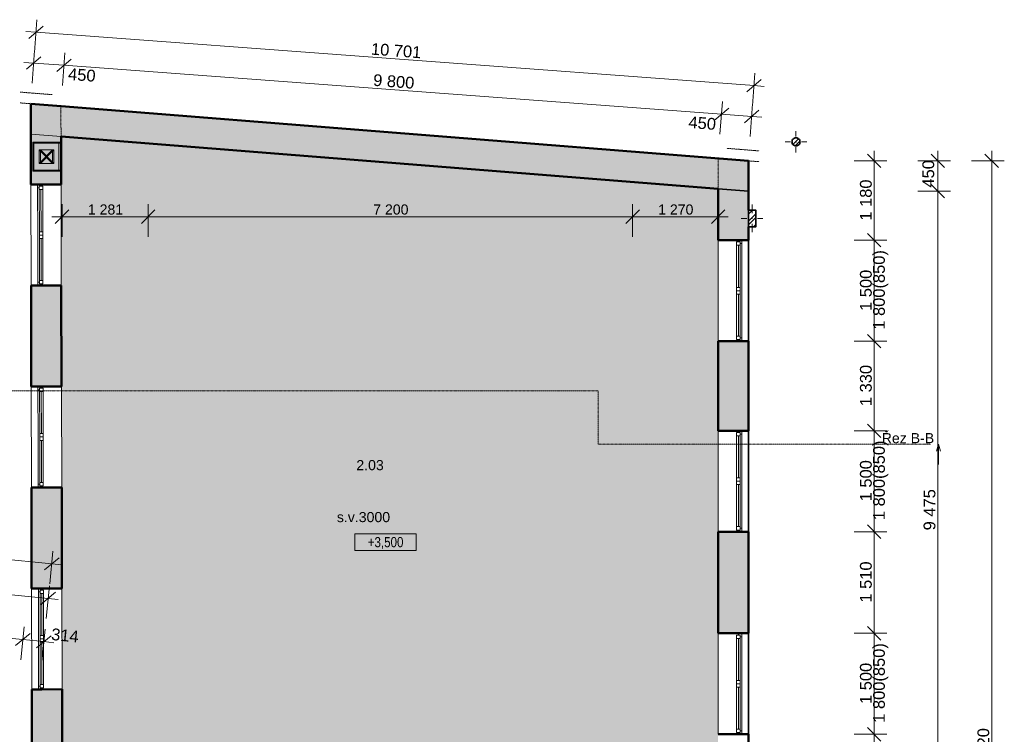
# Model space of a CAD drawing. Header units: millimetres. Extents: x -23760 to 3482, y -2786 to 20067.
# Tile 14 of 14: x -11153 to 3482, y 9450 to 20067. Entities that reach past the tile are written whole.
import ezdxf

# ---------------------------------------------------------------- set-up
doc = ezdxf.new("R2010")
doc.units = ezdxf.units.MM
doc.header["$MEASUREMENT"] = 0
doc.linetypes.add('Wipeout_Contour', pattern=[1000, 0, -1000])
doc.linetypes.add('Čerchovaná S', pattern=[3.5, 1.5, -0.85, 0.3, -0.85])
for name, color, linetype in [('7._POHLED ZÁPADNÍ_2_2D prvky - obecné', 7, 'Continuous'), ('7._POHLED ZÁPADNÍ_2_Anotace - SP', 7, 'Continuous'), ('7._POHLED ZÁPADNÍ_2_Bourané_Kóty - SP', 7, 'Continuous'), ('7._POHLED ZÁPADNÍ_2_Bourané_Otvory – Okna', 7, 'Continuous'), ('7._POHLED ZÁPADNÍ_2_Bourané_Výplně - Povrchové', 7, 'Continuous'), ('7._POHLED ZÁPADNÍ_2_Konstrukce - nosné', 7, 'Continuous'), ('7._POHLED ZÁPADNÍ_2_Kresby a obrázky', 7, 'Continuous'), ('7._POHLED ZÁPADNÍ_2_Kóty - SP', 7, 'Continuous'), ('7._POHLED ZÁPADNÍ_2_Výplně - Povrchové', 7, 'Continuous'), ('7._POHLED ZÁPADNÍ_2_Výplně – Řezové', 7, 'Continuous'), ('7._POHLED ZÁPADNÍ_2_Značky - řezy', 7, 'Continuous'), ('7._POHLED ZÁPADNÍ_2_Zóny', 7, 'Continuous')]:
    doc.layers.add(name, color=color, linetype=linetype)
doc.styles.add('GENEROVANÝ_STYL_1', font='txt')
doc.styles.add('GENEROVANÝ_STYL_2', font='txt')
doc.styles.add('GENEROVANÝ_STYL_3', font='txt')
pattern_1 = [(45, (0, 0), (-79.5495, 79.5495), []), (45, (-26.52, 26.52), (-79.5495, 79.5495), [])]

msp = doc.modelspace()

# ---------------------------------------------------------------- hatches: boundary and pattern name
at = {"layer": '7._POHLED ZÁPADNÍ_2_Bourané_Výplně - Povrchové', "linetype": 'Continuous', "lineweight": 0, "true_color": 0xffffff}
msp.add_hatch(color=7, dxfattribs=at).paths.add_polyline_path([(-10538, 18331), (-10521, 9022), (-772, 8045), (-772, 17551)])
at = {"layer": '7._POHLED ZÁPADNÍ_2_Výplně - Povrchové', "linetype": 'Continuous', "lineweight": 13}
h = msp.add_hatch(dxfattribs=at)
h.set_pattern_fill('Zdivo___keramické_0002', color=253, style=0, pattern_type=2)
h.set_pattern_definition([(315, (0, 0), (31.8198, 31.8198), [])])
h.paths.add_polyline_path([(-10958, 17817), (-10528, 17817), (-10529, 18247), (-10959, 18247)])
h.paths.add_polyline_path([(-10943, 17832), (-10944, 18232), (-10544, 18232), (-10543, 17832)], flags=0)
at = {"layer": '7._POHLED ZÁPADNÍ_2_Výplně - Povrchové', "linetype": 'Continuous', "lineweight": 0, "true_color": 0xcbcbcb}
h = msp.add_hatch(color=9, dxfattribs=at)
h.paths.add_polyline_path([(-10959, 17832), (-10569, 17832), (-10569, 18232), (-10959, 18232)])
h.paths.add_polyline_path([(-10864, 17932), (-10864, 18132), (-10664, 18132), (-10664, 17932)], flags=0)
h = msp.add_hatch(color=9, dxfattribs=at)
h.paths.add_polyline_path([(-10943, 17832), (-10543, 17832), (-10544, 18232), (-10944, 18232)])
h.paths.add_polyline_path([(-10844, 17932), (-10844, 18132), (-10644, 18132), (-10644, 17932)], flags=0)
at = {"layer": '7._POHLED ZÁPADNÍ_2_Výplně – Řezové', "linetype": 'Continuous', "lineweight": 13}
for points in [[(-10538, 18782), (-10989, 18818), (-10538, 18331)], [(-10538, 18331), (-10989, 18818), (-10988, 18367)], [(-771, 18006), (-10538, 18782), (-10538, 18331), (-771, 17554)], [(-10538, 18331), (-10988, 18367), (-10986, 17617), (-10536, 17618)], [(-771, 18006), (-771, 17554), (-321, 17970)], [(-771, 17554), (-321, 17519), (-321, 17970)], [(-771, 16790), (-321, 16790), (-321, 16989), (-322, 17239), (-321, 17519), (-771, 17554)], [(-10984, 16117), (-10981, 14617), (-10531, 14618), (-10534, 16118)], [(-321, 15290), (-771, 15290), (-771, 13960), (-321, 13960)], [(-10978, 13117), (-10975, 11617), (-10525, 11618), (-10528, 13118)], [(-771, 10950), (-321, 10950), (-321, 12460), (-771, 12460)], [(-10523, 10118), (-10973, 10117), (-10971, 9067), (-10521, 9022)]]:
    msp.add_hatch(color=254, dxfattribs=at).paths.add_polyline_path(points)
at = {"layer": '7._POHLED ZÁPADNÍ_2_Výplně – Řezové', "linetype": 'Continuous', "lineweight": 13, "true_color": 0x97cbff}
h = msp.add_hatch(dxfattribs=at)
h.set_pattern_fill('Kov___ocel_0002', color=151, style=0, pattern_type=2)
h.set_pattern_definition(pattern_1)
h.paths.add_polyline_path([(326, 18252, 0.414214), (386, 18192, 0.414214), (446, 18252, 0.414214), (386, 18312, 0.414214)])

# ---------------------------------------------------------------- linework, layer by layer
at = {"layer": '7._POHLED ZÁPADNÍ_2_2D prvky - obecné', "color": 8, "linetype": 'Čerchovaná S', "lineweight": 13}
for p, q in [((-10989, 18818), (-10540, 18782)), ((-10538, 18331), (-10540, 18782)), ((-772, 17554), (-770, 18006)), ((-322, 17970), (-770, 18006))]:
    msp.add_line(p, q, dxfattribs=at)
at = {"layer": '7._POHLED ZÁPADNÍ_2_Anotace - SP', "color": 154, "linetype": 'Continuous', "lineweight": 13}
for p, q in [((-5258, 12429), (-6170, 12429)), ((-6170, 12429), (-6170, 12182)), ((-5258, 12182), (-5258, 12429)), ((-6170, 12182), (-5258, 12182))]:
    msp.add_line(p, q, dxfattribs=at)
at = {"layer": '7._POHLED ZÁPADNÍ_2_Bourané_Kóty - SP', "color": 42, "linetype": 'Continuous', "lineweight": 13, "true_color": 0xe4ad2c}
for p, q in [((-10896, 20067), (-10932, 19581)), ((-10803, 19972), (-11017, 19788)), ((-10910, 19880), (-11059, 19891)), ((-238, 19087), (-10910, 19880)), ((-10837, 19514), (-11051, 19330)), ((-10930, 19609), (-10966, 19123)), ((-10602, 19296), (-10388, 19481)), ((-10481, 19576), (-10517, 19090)), ((-10944, 19422), (-11093, 19433)), ((-10495, 19389), (-10944, 19422)), ((-721, 18663), (-10495, 19389)), ((-346, 18995), (-131, 19180)), ((-225, 19274), (-261, 18788)), ((-89, 19076), (-238, 19087)), ((-829, 18570), (-614, 18755)), ((-708, 18850), (-744, 18364)), ((-259, 18816), (-295, 18330)), ((-272, 18629), (-721, 18663)), ((-380, 18537), (-165, 18722)), ((-123, 18618), (-272, 18629)), ((1649, 17870), (1449, 18070)), ((1549, 17970), (1549, 18120)), ((2595, 17870), (2395, 18070)), ((2495, 17970), (2495, 18120)), ((3395, 17870), (3195, 18070)), ((3295, 17970), (3295, 18120)), ((1737, 17970), (1249, 17970)), ((1549, 16790), (1549, 17970)), ((2682, 17970), (2195, 17970)), ((2495, 17520), (2495, 17970)), ((3482, 17970), (2995, 17970)), ((3295, 350), (3295, 17970)), ((2395, 17620), (2595, 17420)), ((2682, 17520), (2195, 17520)), ((2495, 8045), (2495, 17520)), ((1449, 16890), (1649, 16690)), ((1737, 16790), (1249, 16790)), ((1549, 15290), (1549, 16790)), ((1449, 15390), (1649, 15190)), ((1737, 15290), (1249, 15290)), ((1549, 13960), (1549, 15290)), ((1449, 14060), (1649, 13860)), ((1737, 13960), (1249, 13960)), ((1549, 12460), (1549, 13960)), ((-20020, 12925), (-10677, 11983)), ((1737, 12460), (1249, 12460)), ((1449, 12560), (1649, 12360)), ((1549, 10950), (1549, 12460)), ((-10707, 11685), (-10658, 12170)), ((-10786, 11894), (-10567, 12073)), ((-10730, 11469), (-15589, 11957)), ((-10677, 11983), (-10528, 11968)), ((-10711, 11656), (-10760, 11171)), ((-10839, 11380), (-10620, 11559)), ((-10580, 11454), (-10730, 11469)), ((-11107, 10857), (-12443, 10991)), ((-11088, 11044), (-11137, 10558)), ((-10776, 11012), (-10824, 10527)), ((1449, 11050), (1649, 10850)), ((-11217, 10767), (-10998, 10946)), ((-10794, 10826), (-11107, 10857)), ((-10904, 10736), (-10685, 10915)), ((1737, 10950), (1249, 10950)), ((1549, 9450), (1549, 10950)), ((-10645, 10811), (-10794, 10826)), ((1449, 9550), (1649, 9350)), ((1737, 9450), (1249, 9450)), ((1549, 4662), (1549, 9450))]:
    msp.add_line(p, q, dxfattribs=at)
at = {"layer": '7._POHLED ZÁPADNÍ_2_Bourané_Otvory – Okna', "color": 42, "linetype": 'Continuous', "lineweight": 13, "true_color": 0xe4ad2c}
for p, q in [((-10984, 16117), (-10986, 17617)), ((-10986, 17617), (-10886, 17617)), ((-10886, 17617), (-10886, 17567)), ((-10886, 17617), (-10836, 17617)), ((-10886, 17617), (-10836, 17617)), ((-10886, 17567), (-10861, 17567)), ((-10886, 17567), (-10885, 16867)), ((-10861, 17567), (-10861, 17592)), ((-10861, 17592), (-10836, 17592)), ((-10861, 17592), (-10861, 17542)), ((-10811, 17592), (-10861, 17592)), ((-10836, 17617), (-10536, 17618)), ((-10836, 17592), (-10836, 17617)), ((-10811, 17542), (-10811, 17592)), ((-10534, 16118), (-10536, 17618)), ((-10861, 17542), (-10811, 17542)), ((-10861, 17542), (-10860, 16917)), ((-10835, 16917), (-10836, 17542)), ((-10810, 16917), (-10811, 17542)), ((-10810, 16917), (-10811, 17542)), ((-10885, 16867), (-10884, 16167)), ((-10810, 16917), (-10860, 16917)), ((-10860, 16917), (-10860, 16867)), ((-10860, 16867), (-10860, 16817)), ((-10810, 16867), (-10860, 16867)), ((-10860, 16867), (-10810, 16867)), ((-10810, 16867), (-10810, 16917)), ((-10810, 16817), (-10810, 16867)), ((-10860, 16817), (-10810, 16817)), ((-10860, 16817), (-10859, 16192)), ((-10834, 16192), (-10835, 16817)), ((-10809, 16192), (-10810, 16817)), ((-10809, 16192), (-10810, 16817)), ((-771, 15290), (-771, 16790)), ((-471, 16790), (-771, 16790)), ((-496, 16715), (-496, 16765)), ((-496, 16765), (-446, 16765)), ((-496, 16090), (-496, 16715)), ((-446, 16715), (-496, 16715)), ((-496, 16090), (-496, 16715)), ((-471, 16765), (-471, 16790)), ((-421, 16790), (-471, 16790)), ((-421, 16790), (-471, 16790)), ((-446, 16765), (-471, 16765)), ((-471, 16090), (-471, 16715)), ((-446, 16740), (-446, 16765)), ((-446, 16765), (-446, 16715)), ((-421, 16740), (-446, 16740)), ((-446, 16715), (-446, 16090)), ((-421, 16790), (-421, 16740)), ((-321, 16790), (-421, 16790)), ((-421, 16740), (-421, 16040)), ((-321, 15290), (-321, 16790)), ((-10984, 16117), (-10884, 16117)), ((-10859, 16167), (-10884, 16167)), ((-10884, 16167), (-10884, 16117)), ((-10884, 16117), (-10834, 16117)), ((-10884, 16117), (-10834, 16117)), ((-10809, 16192), (-10859, 16192)), ((-10859, 16192), (-10859, 16142)), ((-10859, 16142), (-10859, 16167)), ((-10834, 16142), (-10859, 16142)), ((-10859, 16142), (-10809, 16142)), ((-10834, 16117), (-10834, 16142)), ((-10834, 16117), (-10534, 16118)), ((-10809, 16142), (-10809, 16192)), ((-496, 16040), (-496, 16090)), ((-496, 16090), (-446, 16090)), ((-496, 15990), (-496, 16040)), ((-496, 16040), (-446, 16040)), ((-446, 16040), (-496, 16040)), ((-496, 15365), (-496, 15990)), ((-446, 15990), (-496, 15990)), ((-496, 15365), (-496, 15990)), ((-471, 15365), (-471, 15990)), ((-446, 16090), (-446, 16040)), ((-446, 16040), (-446, 15990)), ((-446, 15990), (-446, 15365)), ((-421, 16040), (-421, 15340)), ((-471, 15290), (-771, 15290)), ((-496, 15315), (-496, 15365)), ((-496, 15365), (-446, 15365)), ((-446, 15315), (-496, 15315)), ((-471, 15290), (-471, 15315)), ((-471, 15315), (-446, 15315)), ((-421, 15290), (-471, 15290)), ((-421, 15290), (-471, 15290)), ((-446, 15365), (-446, 15315)), ((-446, 15315), (-446, 15340)), ((-446, 15340), (-421, 15340)), ((-421, 15340), (-421, 15290)), ((-321, 15290), (-421, 15290)), ((-10978, 13117), (-10981, 14617)), ((-10981, 14617), (-10881, 14617)), ((-10881, 14617), (-10881, 14567)), ((-10881, 14617), (-10831, 14617)), ((-10881, 14617), (-10831, 14617)), ((-10881, 14567), (-10856, 14567)), ((-10881, 14567), (-10879, 13867)), ((-10856, 14567), (-10856, 14592)), ((-10856, 14592), (-10831, 14592)), ((-10856, 14592), (-10856, 14542)), ((-10806, 14592), (-10856, 14592)), ((-10856, 14542), (-10806, 14542)), ((-10856, 14542), (-10855, 13917)), ((-10831, 14617), (-10531, 14618)), ((-10831, 14592), (-10831, 14617)), ((-10830, 13917), (-10831, 14542)), ((-10806, 14542), (-10806, 14592)), ((-10805, 13917), (-10806, 14542)), ((-10805, 13917), (-10806, 14542)), ((-10528, 13118), (-10531, 14618)), ((-10805, 13917), (-10855, 13917)), ((-10855, 13917), (-10854, 13867)), ((-10804, 13867), (-10805, 13917)), ((-771, 12460), (-771, 13960)), ((-471, 13960), (-771, 13960)), ((-496, 13885), (-496, 13935)), ((-496, 13935), (-446, 13935)), ((-471, 13935), (-471, 13960)), ((-421, 13960), (-471, 13960)), ((-421, 13960), (-471, 13960)), ((-446, 13935), (-471, 13935)), ((-446, 13910), (-446, 13935)), ((-446, 13935), (-446, 13885)), ((-421, 13910), (-446, 13910)), ((-421, 13960), (-421, 13910)), ((-321, 13960), (-421, 13960)), ((-421, 13910), (-421, 13210)), ((-321, 12460), (-321, 13960)), ((-10879, 13867), (-10878, 13167)), ((-10854, 13867), (-10854, 13817)), ((-10804, 13867), (-10854, 13867)), ((-10854, 13867), (-10804, 13867)), ((-10854, 13817), (-10804, 13817)), ((-10854, 13817), (-10853, 13192)), ((-10828, 13192), (-10829, 13817)), ((-10804, 13817), (-10804, 13867)), ((-10803, 13192), (-10804, 13817)), ((-10803, 13192), (-10804, 13817)), ((-496, 13260), (-496, 13885)), ((-446, 13885), (-496, 13885)), ((-496, 13260), (-496, 13885)), ((-471, 13260), (-471, 13885)), ((-446, 13885), (-446, 13260)), ((-10803, 13192), (-10853, 13192)), ((-10853, 13192), (-10853, 13142)), ((-10803, 13142), (-10803, 13192)), ((-496, 13210), (-496, 13260)), ((-496, 13260), (-446, 13260)), ((-496, 13160), (-496, 13210)), ((-496, 13210), (-446, 13210)), ((-446, 13210), (-496, 13210)), ((-446, 13260), (-446, 13210)), ((-446, 13210), (-446, 13160)), ((-421, 13210), (-421, 12510)), ((-10978, 13117), (-10878, 13117)), ((-10853, 13167), (-10878, 13167)), ((-10878, 13167), (-10878, 13117)), ((-10878, 13117), (-10828, 13117)), ((-10878, 13117), (-10828, 13117)), ((-10853, 13142), (-10853, 13167)), ((-10828, 13142), (-10853, 13142)), ((-10853, 13142), (-10803, 13142)), ((-10828, 13117), (-10828, 13142)), ((-10828, 13117), (-10528, 13118)), ((-496, 12535), (-496, 13160)), ((-446, 13160), (-496, 13160)), ((-496, 12535), (-496, 13160)), ((-471, 12535), (-471, 13160)), ((-446, 13160), (-446, 12535)), ((-471, 12460), (-771, 12460)), ((-496, 12485), (-496, 12535)), ((-496, 12535), (-446, 12535)), ((-446, 12485), (-496, 12485)), ((-471, 12460), (-471, 12485)), ((-471, 12485), (-446, 12485)), ((-421, 12460), (-471, 12460)), ((-421, 12460), (-471, 12460)), ((-446, 12535), (-446, 12485)), ((-446, 12485), (-446, 12510)), ((-446, 12510), (-421, 12510)), ((-421, 12510), (-421, 12460)), ((-321, 12460), (-421, 12460)), ((-10973, 10117), (-10975, 11617)), ((-10975, 11617), (-10875, 11617)), ((-10875, 11617), (-10875, 11567)), ((-10875, 11617), (-10825, 11617)), ((-10875, 11617), (-10825, 11617)), ((-10875, 11567), (-10850, 11567)), ((-10875, 11567), (-10874, 10867)), ((-10850, 11567), (-10850, 11592)), ((-10850, 11592), (-10825, 11592)), ((-10850, 11592), (-10850, 11542)), ((-10800, 11592), (-10850, 11592)), ((-10825, 11617), (-10525, 11618)), ((-10825, 11592), (-10825, 11617)), ((-10800, 11542), (-10800, 11592)), ((-10523, 10118), (-10525, 11618)), ((-10850, 11542), (-10800, 11542)), ((-10850, 11542), (-10849, 10917)), ((-10824, 10917), (-10825, 11542)), ((-10799, 10917), (-10800, 11542)), ((-10799, 10917), (-10800, 11542)), ((-10874, 10867), (-10873, 10167)), ((-10799, 10917), (-10849, 10917)), ((-10849, 10917), (-10849, 10867)), ((-10849, 10867), (-10849, 10817)), ((-10799, 10867), (-10849, 10867)), ((-10849, 10867), (-10799, 10867)), ((-10799, 10867), (-10799, 10917)), ((-10799, 10817), (-10799, 10867)), ((-771, 9450), (-771, 10950)), ((-471, 10950), (-771, 10950)), ((-496, 10875), (-496, 10925)), ((-496, 10925), (-446, 10925)), ((-496, 10250), (-496, 10875)), ((-446, 10875), (-496, 10875)), ((-496, 10250), (-496, 10875)), ((-471, 10925), (-471, 10950)), ((-421, 10950), (-471, 10950)), ((-421, 10950), (-471, 10950)), ((-446, 10925), (-471, 10925)), ((-471, 10250), (-471, 10875)), ((-446, 10900), (-446, 10925)), ((-446, 10925), (-446, 10875)), ((-421, 10900), (-446, 10900)), ((-446, 10875), (-446, 10250)), ((-421, 10950), (-421, 10900)), ((-321, 10950), (-421, 10950)), ((-421, 10900), (-421, 10200)), ((-321, 9450), (-321, 10950)), ((-10849, 10817), (-10799, 10817)), ((-10849, 10817), (-10848, 10192)), ((-10823, 10192), (-10824, 10817)), ((-10798, 10192), (-10799, 10817)), ((-10798, 10192), (-10799, 10817)), ((-496, 10200), (-496, 10250)), ((-496, 10250), (-446, 10250)), ((-446, 10250), (-446, 10200)), ((-10973, 10117), (-10873, 10117)), ((-10848, 10167), (-10873, 10167)), ((-10873, 10167), (-10873, 10117)), ((-10873, 10117), (-10823, 10117)), ((-10873, 10117), (-10823, 10117)), ((-10798, 10192), (-10848, 10192)), ((-10848, 10192), (-10848, 10142)), ((-10848, 10142), (-10848, 10167)), ((-10823, 10142), (-10848, 10142)), ((-10848, 10142), (-10798, 10142)), ((-10823, 10117), (-10823, 10142)), ((-10823, 10117), (-10523, 10118)), ((-10798, 10142), (-10798, 10192)), ((-496, 10150), (-496, 10200)), ((-496, 10200), (-446, 10200)), ((-446, 10200), (-496, 10200)), ((-496, 9525), (-496, 10150)), ((-446, 10150), (-496, 10150)), ((-496, 9525), (-496, 10150)), ((-471, 9525), (-471, 10150)), ((-446, 10200), (-446, 10150)), ((-446, 10150), (-446, 9525)), ((-421, 10200), (-421, 9500)), ((-496, 9475), (-496, 9525)), ((-496, 9525), (-446, 9525)), ((-446, 9525), (-446, 9475)), ((-471, 9450), (-771, 9450)), ((-446, 9475), (-496, 9475)), ((-471, 9450), (-471, 9475)), ((-471, 9475), (-446, 9475)), ((-421, 9450), (-471, 9450)), ((-421, 9450), (-471, 9450)), ((-446, 9475), (-446, 9500)), ((-446, 9500), (-421, 9500)), ((-421, 9500), (-421, 9450)), ((-321, 9450), (-421, 9450))]:
    msp.add_line(p, q, dxfattribs=at)
at = {"layer": '7._POHLED ZÁPADNÍ_2_Konstrukce - nosné', "color": 251, "linetype": 'Continuous', "lineweight": 13, "true_color": 0x6a6a6a}
for p, q in [((-10538, 18332), (-10988, 18368)), ((-322, 17970), (-322, 17520)), ((-772, 17551), (-322, 17520))]:
    msp.add_line(p, q, dxfattribs=at)
at = {"layer": '7._POHLED ZÁPADNÍ_2_Konstrukce - nosné', "color": 1, "linetype": 'Continuous', "lineweight": 20}
for p, q in [((386, 18332), (386, 18412)), ((306, 18252), (226, 18252)), ((386, 18172), (386, 18092)), ((466, 18252), (546, 18252))]:
    msp.add_line(p, q, dxfattribs=at)
at = {"layer": '7._POHLED ZÁPADNÍ_2_Konstrukce - nosné', "color": 254, "linetype": 'Continuous', "lineweight": 13}
for p, q in [((-10864, 17932), (-10664, 18132)), ((-10864, 18132), (-10664, 17932)), ((-10844, 17932), (-10644, 18132)), ((-10844, 18132), (-10644, 17932))]:
    msp.add_line(p, q, dxfattribs=at)
at = {"layer": '7._POHLED ZÁPADNÍ_2_Konstrukce - nosné', "color": 7, "linetype": 'Continuous', "lineweight": 50}
for p, q in [((-10986, 17617), (-10886, 17617)), ((-10886, 17617), (-10836, 17617)), ((-10836, 17617), (-10536, 17618)), ((-471, 16790), (-771, 16790)), ((-421, 16790), (-471, 16790)), ((-321, 16790), (-421, 16790)), ((-10984, 16117), (-10884, 16117)), ((-10884, 16117), (-10834, 16117)), ((-10834, 16117), (-10534, 16118)), ((-471, 15290), (-771, 15290)), ((-421, 15290), (-471, 15290)), ((-321, 15290), (-421, 15290)), ((-10981, 14617), (-10881, 14617)), ((-10881, 14617), (-10831, 14617)), ((-10831, 14617), (-10531, 14618)), ((-471, 13960), (-771, 13960)), ((-421, 13960), (-471, 13960)), ((-321, 13960), (-421, 13960)), ((-10978, 13117), (-10878, 13117)), ((-10878, 13117), (-10828, 13117)), ((-10828, 13117), (-10528, 13118)), ((-471, 12460), (-771, 12460)), ((-421, 12460), (-471, 12460)), ((-321, 12460), (-421, 12460)), ((-10975, 11617), (-10875, 11617)), ((-10875, 11617), (-10825, 11617)), ((-10825, 11617), (-10525, 11618)), ((-471, 10950), (-771, 10950)), ((-421, 10950), (-471, 10950)), ((-321, 10950), (-421, 10950)), ((-10973, 10117), (-10873, 10117)), ((-10873, 10117), (-10823, 10117)), ((-10823, 10117), (-10523, 10118)), ((-471, 9450), (-771, 9450)), ((-421, 9450), (-471, 9450)), ((-321, 9450), (-421, 9450))]:
    msp.add_line(p, q, dxfattribs=at)
at = {"layer": '7._POHLED ZÁPADNÍ_2_Konstrukce - nosné', "color": 7, "linetype": 'Continuous', "lineweight": 50, "flags": 128}
for points in [[(-10989, 18818), (-10538, 18782)], [(-10989, 18818), (-10986, 17617)], [(-321, 17970), (-10538, 18782)], [(-10536, 17618), (-10538, 18331)], [(-10538, 18331), (-771, 17554)], [(-321, 17970), (-321, 17519)], [(-771, 17554), (-771, 16790)], [(-321, 17239), (-321, 17519)], [(-321, 16790), (-321, 16989)], [(-10984, 16117), (-10981, 14617)], [(-10531, 14618), (-10534, 16118)], [(-771, 15290), (-771, 13960)], [(-321, 13960), (-321, 15290)], [(-10978, 13117), (-10975, 11617)], [(-10525, 11618), (-10528, 13118)], [(-771, 12460), (-771, 10950)], [(-321, 10950), (-321, 12460)], [(-10973, 10117), (-10971, 9067)], [(-10521, 9022), (-10523, 10118)], [(-321, 8045), (-321, 9450)]]:
    msp.add_lwpolyline(points, dxfattribs=at)
at = {"layer": '7._POHLED ZÁPADNÍ_2_Konstrukce - nosné', "color": 7, "linetype": 'Continuous', "lineweight": 35, "flags": 128}
msp.add_lwpolyline([(326, 18252, 0.414214), (386, 18192, 0.414214), (446, 18252, 0.414214), (386, 18312, 0.414214)], format="xyb", close=True, dxfattribs=at)
at = {"layer": '7._POHLED ZÁPADNÍ_2_Konstrukce - nosné', "color": 254, "linetype": 'Continuous', "lineweight": 13, "flags": 128}
for points in [[(-10958, 17817), (-10528, 17817), (-10529, 18247), (-10959, 18247)], [(-10959, 17832), (-10569, 17832), (-10569, 18232), (-10959, 18232)], [(-10943, 17832), (-10543, 17832), (-10544, 18232), (-10944, 18232)], [(-10943, 17832), (-10944, 18232), (-10544, 18232), (-10543, 17832)], [(-10864, 17932), (-10864, 18132), (-10664, 18132), (-10664, 17932)], [(-10844, 17932), (-10844, 18132), (-10644, 18132), (-10644, 17932)]]:
    msp.add_lwpolyline(points, close=True, dxfattribs=at)
at = {"layer": '7._POHLED ZÁPADNÍ_2_Konstrukce - nosné', "color": 1, "linetype": 'Continuous', "lineweight": 20}
msp.add_point((386, 18252), dxfattribs=at)
at = {"layer": '7._POHLED ZÁPADNÍ_2_Kresby a obrázky', "color": 255, "linetype": 'Čerchovaná S', "lineweight": 0}
for p, q in [((-10668, 18953), (-11148, 18991)), ((-10668, 18793), (-11148, 18831)), ((-162, 18117), (-641, 18156)), ((-162, 17957), (-641, 17995))]:
    msp.add_line(p, q, dxfattribs=at)
at = {"layer": '7._POHLED ZÁPADNÍ_2_Kresby a obrázky', "color": 7, "linetype": 'Continuous', "lineweight": 35}
msp.add_line((-771, 17554), (-322, 17520), dxfattribs=at)
at = {"layer": '7._POHLED ZÁPADNÍ_2_Kóty - SP', "color": 154, "linetype": 'Continuous', "lineweight": 13}
for p, q in [((-10523, 16840), (-10523, 17327)), ((-9242, 16840), (-9242, 17327)), ((-2042, 16840), (-2042, 17327)), ((-771, 16840), (-771, 17327)), ((-10673, 17140), (-10523, 17140)), ((-10423, 17240), (-10623, 17040)), ((-10523, 17140), (-9242, 17140)), ((-9142, 17240), (-9342, 17040)), ((-9242, 17140), (-2042, 17140)), ((-1942, 17240), (-2142, 17040)), ((-2042, 17140), (-771, 17140)), ((-871, 17040), (-671, 17240)), ((-771, 17140), (-621, 17140))]:
    msp.add_line(p, q, dxfattribs=at)
at = {"layer": '7._POHLED ZÁPADNÍ_2_Značky - řezy', "color": 154, "linetype": 'Čerchovaná S', "lineweight": 13}
for p, q in [((-20916, 14554), (-2556, 14554)), ((-2556, 14554), (-2556, 13758)), ((-2556, 13758), (2383, 13758))]:
    msp.add_line(p, q, dxfattribs=at)
at = {"layer": '7._POHLED ZÁPADNÍ_2_Značky - řezy', "color": 154, "linetype": 'Continuous', "lineweight": 13}
for p, q in [((2473, 13658), (2503, 13758)), ((2503, 13758), (2503, 13458)), ((2533, 13658), (2503, 13758))]:
    msp.add_line(p, q, dxfattribs=at)

# ---------------------------------------------------------------- texts
at = {"layer": '7._POHLED ZÁPADNÍ_2_Anotace - SP', "color": 42, "linetype": 'Continuous', "lineweight": 13, "true_color": 0xe4ad2c, "insert": (-6043, 12676), "char_height": 150, "attachment_point": 5, "style": 'GENEROVANÝ_STYL_1'}
msp.add_mtext('\\A1;{\\pqc;\\fArial|b0|i0|c238|p38;s.v.\\fArial|b0|i0|c238|p38;30\\fArial|b0|i0|c238|p38;00}', dxfattribs=at)
at = {"layer": '7._POHLED ZÁPADNÍ_2_Anotace - SP', "color": 154, "linetype": 'Continuous', "lineweight": 13, "insert": (-5714, 12291), "char_height": 150, "attachment_point": 5, "style": 'GENEROVANÝ_STYL_3'}
msp.add_mtext('\\A1;{\\pqc;\\fArial Narrow|b0|i0|c238|p34;+3,\\fArial Narrow|b0|i0|c238|p34;50\\fArial Narrow|b0|i0|c238|p34;0}', dxfattribs=at)
at = {"layer": '7._POHLED ZÁPADNÍ_2_Kóty - SP', "color": 42, "linetype": 'Continuous', "lineweight": 13, "true_color": 0xe4ad2c, "char_height": 175, "attachment_point": 7, "style": 'GENEROVANÝ_STYL_2'}
for s, insert, width, rotation in [('\\A1;{\\pql;\\fArial|b0|i0|c0|p38;10\xa0701}', (-5936, 19546), 731.2, 355.752), ('\\A1;{\\pql;\\fArial|b0|i0|c0|p38;450}', (-10438, 19172), 398.4, 355.752), ('\\A1;{\\pql;\\fArial|b0|i0|c0|p38;9\xa0800}', (-5904, 19083), 598.4, 355.752), ('\\A1;{\\pql;\\fArial|b0|i0|c0|p38;450}', (-1217, 18456), 398.4, 355.752), ('\\A1;{\\pql;\\fArial|b0|i0|c0|p38;450}', (2442, 17573), 398.4, 90), ('\\A1;{\\pql;\\fArial|b0|i0|c0|p38;1\xa0180}', (1514, 17081), 598.4, 90), ('\\A1;{\\pql;\\fArial|b0|i0|c0|p38;1\xa0800(850)}', (1759, 15461), 1156.8, 90), ('\\A1;{\\pql;\\fArial|b0|i0|c0|p38;1\xa0500}', (1514, 15740), 598.4, 90), ('\\A1;{\\pql;\\fArial|b0|i0|c0|p38;1\xa0330}', (1514, 14326), 598.4, 90), ('\\A1;{\\pql;\\fArial|b0|i0|c0|p38;1\xa0800(850)}', (1759, 12632), 1156.8, 90), ('\\A1;{\\pql;\\fArial|b0|i0|c0|p38;1\xa0500}', (1514, 12911), 598.4, 90), ('\\A1;{\\pql;\\fArial|b0|i0|c0|p38;9\xa0475}', (2460, 12480), 598.4, 90), ('\\A1;{\\pql;\\fArial|b0|i0|c0|p38;1\xa0510}', (1514, 11406), 598.4, 90), ('\\A1;{\\pql;\\fArial|b0|i0|c0|p38;314}', (-10691, 10850), 398.4, 354.2718), ('\\A1;{\\pql;\\fArial|b0|i0|c0|p38;1\xa0800(850)}', (1759, 9621), 1156.8, 90), ('\\A1;{\\pql;\\fArial|b0|i0|c0|p38;1\xa0500}', (1514, 9900), 598.4, 90), ('\\A1;{\\pql;\\fArial|b0|i0|c0|p38;17\xa0620}', (3260, 8794), 731.2, 90)]:
    msp.add_mtext(s, dxfattribs=dict(at, insert=insert, width=width, rotation=rotation))
at = {"layer": '7._POHLED ZÁPADNÍ_2_Kóty - SP', "color": 154, "linetype": 'Continuous', "lineweight": 13, "char_height": 150, "width": 512.91, "attachment_point": 7, "style": 'GENEROVANÝ_STYL_2'}
for s, insert in [('\\A1;{\\pql;\\fArial|b0|i0|c0|p38;1\xa0281}', (-10139, 17170)), ('\\A1;{\\pql;\\fArial|b0|i0|c0|p38;7\xa0200}', (-5898, 17170)), ('\\A1;{\\pql;\\fArial|b0|i0|c0|p38;1\xa0270}', (-1663, 17170))]:
    msp.add_mtext(s, dxfattribs=dict(at, insert=insert))
at = {"layer": '7._POHLED ZÁPADNÍ_2_Značky - řezy', "color": 154, "linetype": 'Continuous', "lineweight": 13, "insert": (1660, 13773), "char_height": 150, "attachment_point": 7, "style": 'GENEROVANÝ_STYL_2'}
msp.add_mtext('\\A1;{\\pql;\\pt0;\\fArial|b0|i0|c0|p38;Řez B-B}', dxfattribs=at)
at = {"layer": '7._POHLED ZÁPADNÍ_2_Zóny', "color": 42, "linetype": 'Continuous', "lineweight": 13, "true_color": 0xe4ad2c, "insert": (-5945, 13524), "char_height": 150, "attachment_point": 2, "style": 'GENEROVANÝ_STYL_1'}
msp.add_mtext('\\A1;{\\pqc;\\pt0;\\fArial|b0|i0|c238|p38;2.03}', dxfattribs=at)

# ---------------------------------------------------------------- next in the draw order: wipeouts: each hides what was drawn before it
at = {"color": 254, "linetype": 'Wipeout_Contour', "lineweight": 0, "ltscale": 68465.837411}
msp.add_wipeout([(-322, 16989), (-212, 16989), (-212, 17239), (-322, 17239)], dxfattribs=at).dxf.layer = '7._POHLED ZÁPADNÍ_2_Výplně – Řezové'

# ---------------------------------------------------------------- next in the draw order: hatches: boundary and pattern name
at = {"layer": '7._POHLED ZÁPADNÍ_2_Výplně – Řezové', "linetype": 'Continuous', "lineweight": 13, "true_color": 0x97cbff}
h = msp.add_hatch(dxfattribs=at)
h.set_pattern_fill('Kov___ocel_0002', color=151, style=0, pattern_type=2)
h.set_pattern_definition(pattern_1)
h.paths.add_polyline_path([(-322, 16989), (-212, 16989), (-212, 17239), (-322, 17239)])

# ---------------------------------------------------------------- next in the draw order: linework, layer by layer
at = {"layer": '7._POHLED ZÁPADNÍ_2_Konstrukce - nosné', "color": 7, "linetype": 'Continuous', "lineweight": 35}
msp.add_line((-321, 348), (-321, 17970), dxfattribs=at)
at = {"layer": '7._POHLED ZÁPADNÍ_2_Konstrukce - nosné', "color": 1, "linetype": 'Continuous', "lineweight": 20}
for p, q in [((-267, 17194), (-267, 17319)), ((-347, 17114), (-427, 17114)), ((-267, 17034), (-267, 16909)), ((-187, 17114), (-107, 17114))]:
    msp.add_line(p, q, dxfattribs=at)
at = {"layer": '7._POHLED ZÁPADNÍ_2_Konstrukce - nosné', "color": 7, "linetype": 'Continuous', "lineweight": 35, "flags": 128}
msp.add_lwpolyline([(-322, 16989), (-212, 16989), (-212, 17239), (-322, 17239)], close=True, dxfattribs=at)
at = {"layer": '7._POHLED ZÁPADNÍ_2_Konstrukce - nosné', "color": 1, "linetype": 'Continuous', "lineweight": 20}
msp.add_point((-267, 17114), dxfattribs=at)

doc.saveas('drawing.dxf')
